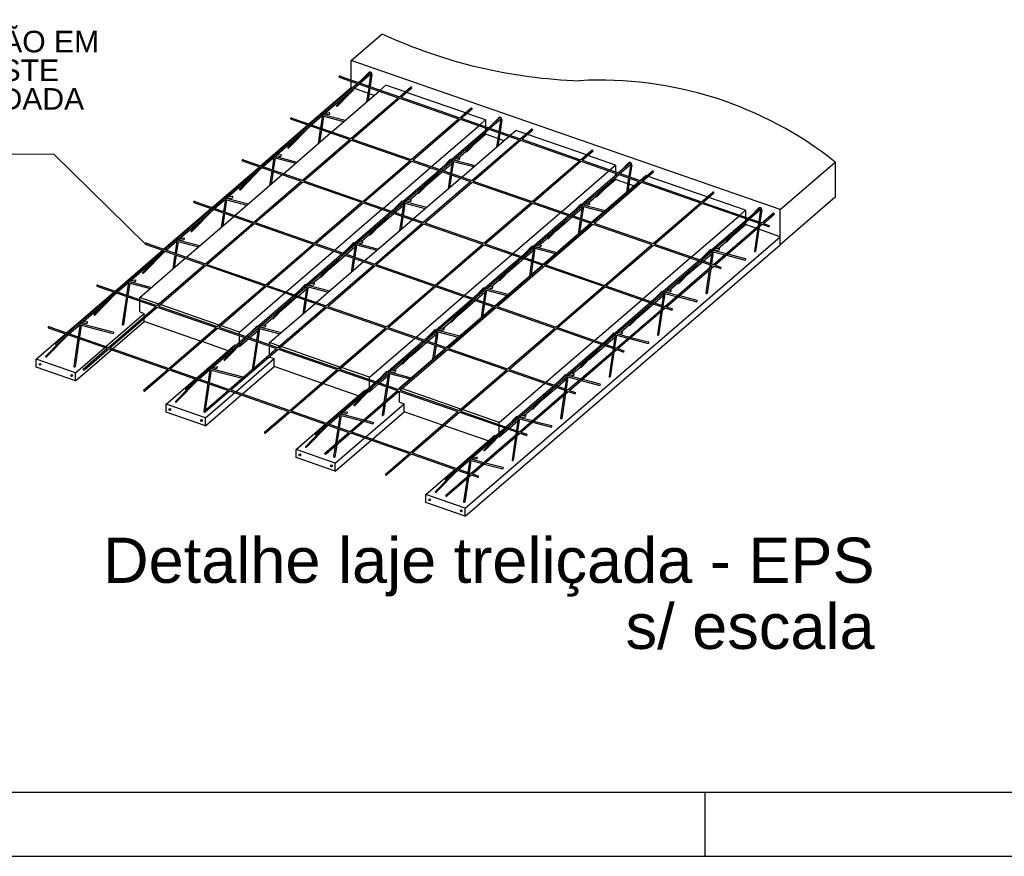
# Model space of a CAD drawing. Header units: millimetres. Extents: x 0 to 84.1, y 0 to 59.4.
# Tile 2 of 8: x 10.4 to 25.8, y 0 to 13.1. Entities that reach past the tile are written whole.
import ezdxf

# ---------------------------------------------------------------- set-up
doc = ezdxf.new("R2010")
doc.units = ezdxf.units.MM
doc.header["$MEASUREMENT"] = 0
doc.linetypes.add('NULL', pattern=[0])
doc.layers.add('CONTRAVENTAMENTOS', color=4, linetype='Continuous', lineweight=9)
doc.layers.add('DT-Título', color=3, linetype='Continuous', lineweight=20)
for name, color, linetype in [('Malha POP', 251, 'Continuous'), ('SEDUC_MARF', 1, 'Continuous'), ('SEDUC_MARGG', 7, 'Continuous'), ('Treliça', 251, 'Continuous'), ('Vinco sapata', 253, 'Continuous')]:
    doc.layers.add(name, color=color, linetype=linetype)
doc.layers.add('Vinco ConcUsi', color=7, linetype='Continuous', true_color=0x8c8c8c)
doc.styles.add('Arial', font='txt')

msp = doc.modelspace()

# ---------------------------------------------------------------- linework, layer by layer
at = {"layer": 'CONTRAVENTAMENTOS'}
for p, q in [((10.924, 10.974), (5.14, 10.974)), ((12.349, 9.571), (10.924, 10.974))]:
    msp.add_line(p, q, dxfattribs=at)
at = {"layer": 'Malha POP'}
for p, q in [((15.381, 12.176), (16.305, 11.855)), ((15.399, 12.191), (16.323, 11.87)), ((16.025, 11.974), (16.114, 12.05)), ((16.412, 11.947), (16.114, 12.05)), ((16.323, 11.87), (16.495, 12.018)), ((16.346, 11.862), (16.518, 12.01)), ((15.267, 11.321), (16.007, 11.958)), ((15.565, 11.217), (16.305, 11.855)), ((16.346, 11.862), (17.268, 11.542)), ((17.357, 11.618), (16.435, 11.939)), ((15.588, 11.209), (16.328, 11.847)), ((16.328, 11.847), (17.25, 11.526)), ((17.268, 11.542), (17.439, 11.69)), ((17.291, 11.534), (17.462, 11.682)), ((17.672, 11.509), (17.38, 11.61)), ((14.624, 11.523), (15.547, 11.202)), ((14.641, 11.538), (15.565, 11.217)), ((16.51, 10.889), (17.25, 11.526)), ((16.533, 10.881), (17.273, 11.518)), ((16.826, 10.779), (17.565, 11.417)), ((17.273, 11.518), (18.195, 11.198)), ((17.291, 11.534), (18.212, 11.213)), ((17.583, 11.432), (17.672, 11.509)), ((17.672, 11.509), (17.672, 11.401)), ((14.51, 10.668), (15.249, 11.306)), ((17.298, 10.615), (18.038, 11.253)), ((17.499, 11.135), (17.672, 11.284)), ((17.672, 11.38), (17.672, 11.351)), ((17.672, 11.311), (17.672, 11.284)), ((18.055, 11.268), (18.144, 11.345)), ((18.301, 11.29), (18.144, 11.345)), ((18.212, 11.213), (18.384, 11.361)), ((18.235, 11.205), (18.407, 11.353)), ((19.246, 10.962), (18.324, 11.282)), ((14.807, 10.565), (15.547, 11.202)), ((14.83, 10.557), (15.571, 11.194)), ((15.571, 11.194), (16.492, 10.874)), ((15.588, 11.209), (16.51, 10.889)), ((17.454, 10.561), (18.195, 11.198)), ((17.477, 10.553), (18.218, 11.19)), ((18.218, 11.19), (19.139, 10.87)), ((18.235, 11.205), (19.157, 10.885)), ((17.242, 10.913), (17.368, 11.022)), ((19.157, 10.885), (19.329, 11.033)), ((19.18, 10.877), (19.352, 11.025)), ((19.703, 10.803), (19.269, 10.954)), ((13.866, 10.87), (14.79, 10.549)), ((13.884, 10.886), (14.807, 10.565)), ((15.752, 10.236), (16.492, 10.874)), ((15.775, 10.228), (16.515, 10.866)), ((16.515, 10.866), (17.437, 10.545)), ((16.533, 10.881), (17.454, 10.561)), ((17.012, 10.714), (17.144, 10.828)), ((17.167, 10.848), (17.179, 10.858)), ((17.201, 10.877), (17.207, 10.882)), ((18.399, 10.232), (19.139, 10.87)), ((18.422, 10.224), (19.162, 10.862)), ((19.162, 10.862), (20.084, 10.541)), ((19.18, 10.877), (20.101, 10.557)), ((19.614, 10.726), (19.703, 10.803)), ((19.703, 10.803), (19.703, 10.695)), ((13.752, 10.015), (14.492, 10.653)), ((16.068, 10.126), (16.808, 10.764)), ((16.742, 10.482), (16.994, 10.699)), ((18.856, 10.073), (19.596, 10.711)), ((19.703, 10.674), (19.703, 10.645)), ((20.086, 10.562), (20.175, 10.639)), ((20.101, 10.557), (20.273, 10.705)), ((20.124, 10.549), (20.296, 10.697)), ((20.19, 10.633), (20.175, 10.639)), ((21.135, 10.305), (20.213, 10.625)), ((14.049, 9.912), (14.79, 10.549)), ((14.072, 9.904), (14.813, 10.541)), ((14.813, 10.541), (15.734, 10.221)), ((14.83, 10.557), (15.752, 10.236)), ((16.54, 9.962), (17.28, 10.6)), ((16.696, 9.908), (17.437, 10.545)), ((16.719, 9.9), (17.46, 10.537)), ((17.46, 10.537), (18.381, 10.217)), ((17.477, 10.553), (18.399, 10.232)), ((19.329, 9.909), (20.068, 10.547)), ((19.343, 9.904), (20.084, 10.541)), ((19.366, 9.896), (20.107, 10.533)), ((19.53, 10.429), (19.703, 10.578)), ((19.703, 10.605), (19.703, 10.578)), ((20.107, 10.533), (21.028, 10.213)), ((20.124, 10.549), (21.046, 10.228)), ((16.485, 10.26), (16.611, 10.369)), ((19.273, 10.207), (19.399, 10.316)), ((21.046, 10.228), (21.218, 10.376)), ((21.069, 10.22), (21.241, 10.368)), ((13.109, 10.217), (14.032, 9.897)), ((13.126, 10.233), (14.049, 9.912)), ((14.994, 9.584), (15.734, 10.221)), ((15.017, 9.576), (15.757, 10.213)), ((15.757, 10.213), (16.679, 9.893)), ((15.775, 10.228), (16.696, 9.908)), ((16.254, 10.062), (16.386, 10.175)), ((16.409, 10.195), (16.421, 10.205)), ((16.443, 10.225), (16.449, 10.23)), ((17.641, 9.58), (18.381, 10.217)), ((17.664, 9.572), (18.404, 10.209)), ((18.404, 10.209), (19.326, 9.889)), ((18.422, 10.224), (19.343, 9.904)), ((19.232, 10.172), (19.237, 10.177)), ((20.288, 9.576), (21.028, 10.213)), ((20.311, 9.568), (21.051, 10.205)), ((21.051, 10.205), (21.973, 9.885)), ((21.069, 10.22), (21.99, 9.9)), ((21.734, 10.097), (21.158, 10.297)), ((15.311, 9.473), (16.05, 10.111)), ((15.984, 9.829), (16.236, 10.046)), ((18.099, 9.42), (18.839, 10.058)), ((19.042, 10.009), (19.175, 10.122)), ((19.197, 10.142), (19.209, 10.152)), ((20.887, 9.367), (21.627, 10.005)), ((21.645, 10.02), (21.734, 10.097)), ((21.734, 10.097), (21.734, 9.989)), ((21.99, 9.9), (22.162, 10.048)), ((22.014, 9.892), (22.185, 10.04)), ((12.995, 9.362), (13.734, 10)), ((13.291, 9.259), (14.032, 9.897)), ((13.314, 9.251), (14.055, 9.889)), ((14.055, 9.889), (14.976, 9.568)), ((14.072, 9.904), (14.994, 9.584)), ((15.783, 9.309), (16.523, 9.947)), ((15.938, 9.255), (16.679, 9.893)), ((15.962, 9.247), (16.702, 9.885)), ((16.702, 9.885), (17.623, 9.564)), ((16.719, 9.9), (17.641, 9.58)), ((18.571, 9.256), (19.311, 9.894)), ((18.586, 9.251), (19.326, 9.889)), ((18.609, 9.243), (19.349, 9.881)), ((18.773, 9.776), (19.025, 9.993)), ((19.349, 9.881), (20.27, 9.56)), ((19.366, 9.896), (20.288, 9.576)), ((21.233, 9.247), (21.973, 9.885)), ((21.256, 9.239), (21.996, 9.877)), ((21.561, 9.723), (21.734, 9.872)), ((21.734, 9.968), (21.734, 9.939)), ((21.734, 9.9), (21.734, 9.872)), ((21.996, 9.877), (22.087, 9.845)), ((22.014, 9.892), (22.105, 9.86)), ((15.727, 9.608), (15.853, 9.716)), ((12.351, 9.565), (12.635, 9.466)), ((12.369, 9.58), (13.291, 9.259)), ((14.236, 8.931), (14.976, 9.568)), ((14.259, 8.923), (14.999, 9.56)), ((14.999, 9.56), (15.921, 9.24)), ((15.017, 9.576), (15.938, 9.255)), ((15.652, 9.542), (15.664, 9.553)), ((15.686, 9.572), (15.692, 9.577)), ((16.883, 8.927), (17.623, 9.564)), ((16.906, 8.919), (17.646, 9.556)), ((17.646, 9.556), (18.568, 9.236)), ((17.664, 9.572), (18.586, 9.251)), ((18.516, 9.555), (18.642, 9.663)), ((19.53, 8.923), (20.27, 9.56)), ((19.553, 8.915), (20.293, 9.552)), ((20.293, 9.552), (21.215, 9.232)), ((20.311, 9.568), (21.233, 9.247)), ((21.304, 9.501), (21.43, 9.61)), ((12.66, 9.457), (13.274, 9.244)), ((14.553, 8.821), (15.293, 9.458)), ((15.227, 9.176), (15.479, 9.394)), ((15.497, 9.409), (15.629, 9.523)), ((17.341, 8.768), (18.081, 9.405)), ((18.285, 9.356), (18.417, 9.47)), ((18.44, 9.489), (18.452, 9.5)), ((18.474, 9.519), (18.48, 9.524)), ((21.073, 9.303), (21.205, 9.416)), ((21.228, 9.436), (21.24, 9.446)), ((21.262, 9.466), (21.268, 9.471)), ((12.265, 8.734), (12.977, 9.347)), ((12.534, 8.606), (13.274, 9.244)), ((12.557, 8.598), (13.297, 9.236)), ((13.297, 9.236), (14.218, 8.916)), ((13.314, 9.251), (14.236, 8.931)), ((15.025, 8.656), (15.765, 9.294)), ((15.181, 8.603), (15.921, 9.24)), ((15.962, 9.247), (16.883, 8.927)), ((17.814, 8.603), (18.554, 9.241)), ((17.828, 8.599), (18.568, 9.236)), ((18.015, 9.123), (18.267, 9.34)), ((18.609, 9.243), (19.53, 8.923)), ((20.13, 8.714), (20.87, 9.352)), ((20.803, 9.07), (21.056, 9.287)), ((21.256, 9.239), (21.348, 9.207)), ((15.204, 8.595), (15.944, 9.232)), ((15.944, 9.232), (16.865, 8.912)), ((17.851, 8.591), (18.591, 9.228)), ((18.591, 9.228), (19.512, 8.908)), ((20.475, 8.595), (21.215, 9.232)), ((20.498, 8.587), (21.238, 9.224)), ((21.238, 9.224), (21.33, 9.192)), ((11.611, 8.927), (12.534, 8.606)), ((14.97, 8.955), (15.096, 9.063)), ((17.758, 8.902), (17.884, 9.01)), ((20.546, 8.849), (20.673, 8.957)), ((11.594, 8.912), (12.516, 8.591)), ((13.478, 8.278), (14.218, 8.916)), ((13.501, 8.27), (14.241, 8.908)), ((13.824, 8.192), (14.535, 8.805)), ((14.241, 8.908), (15.163, 8.587)), ((14.259, 8.923), (15.181, 8.603)), ((14.739, 8.756), (14.871, 8.87)), ((14.894, 8.89), (14.906, 8.9)), ((14.928, 8.919), (14.934, 8.924)), ((16.125, 8.274), (16.865, 8.912)), ((16.148, 8.266), (16.888, 8.904)), ((16.888, 8.904), (17.81, 8.583)), ((16.906, 8.919), (17.828, 8.599)), ((17.527, 8.703), (17.66, 8.817)), ((17.683, 8.836), (17.694, 8.847)), ((17.717, 8.866), (17.722, 8.871)), ((18.772, 8.27), (19.512, 8.908)), ((18.795, 8.262), (19.535, 8.9)), ((19.535, 8.9), (20.457, 8.579)), ((19.553, 8.915), (20.475, 8.595)), ((20.471, 8.783), (20.483, 8.794)), ((20.505, 8.813), (20.511, 8.818)), ((12.265, 8.7), (12.265, 8.734)), ((12.562, 8.631), (12.265, 8.734)), ((12.265, 8.509), (12.265, 8.678)), ((13.506, 8.302), (12.585, 8.623)), ((14.296, 8.028), (15.008, 8.641)), ((14.469, 8.523), (14.721, 8.741)), ((16.584, 8.115), (17.324, 8.752)), ((17.258, 8.47), (17.51, 8.688)), ((19.372, 8.062), (20.112, 8.699)), ((20.046, 8.417), (20.298, 8.635)), ((20.316, 8.65), (20.448, 8.764)), ((11.776, 7.954), (12.516, 8.591)), ((11.799, 7.946), (12.539, 8.583)), ((12.265, 8.509), (12.336, 8.484)), ((12.336, 8.436), (12.336, 8.484)), ((12.539, 8.583), (13.46, 8.263)), ((12.557, 8.598), (13.478, 8.278)), ((14.423, 7.95), (15.163, 8.587)), ((14.446, 7.942), (15.186, 8.579)), ((15.186, 8.579), (16.107, 8.259)), ((15.204, 8.595), (16.125, 8.274)), ((17.056, 7.951), (17.796, 8.588)), ((17.07, 7.946), (17.81, 8.583)), ((17.093, 7.938), (17.833, 8.575)), ((17.833, 8.575), (18.754, 8.255)), ((17.851, 8.591), (18.772, 8.27)), ((19.717, 7.942), (20.457, 8.579)), ((19.74, 7.934), (20.48, 8.571)), ((20.48, 8.571), (20.572, 8.539)), ((20.498, 8.587), (20.59, 8.554)), ((12.336, 8.359), (12.336, 8.409)), ((13.217, 8.053), (12.336, 8.359)), ((14.212, 8.302), (14.338, 8.411)), ((17.001, 8.249), (17.127, 8.357)), ((10.836, 8.259), (11.758, 7.939)), ((10.854, 8.274), (11.776, 7.954)), ((12.72, 7.625), (13.46, 8.263)), ((12.743, 7.617), (13.483, 8.255)), ((13.483, 8.255), (14.405, 7.935)), ((13.501, 8.27), (14.423, 7.95)), ((13.824, 8.192), (13.529, 8.294)), ((13.824, 8.158), (13.824, 8.192)), ((13.982, 8.103), (14.114, 8.217)), ((14.137, 8.237), (14.149, 8.247)), ((14.171, 8.266), (14.177, 8.271)), ((15.367, 7.621), (16.107, 8.259)), ((15.39, 7.613), (16.13, 8.251)), ((16.13, 8.251), (17.052, 7.931)), ((16.148, 8.266), (17.07, 7.946)), ((16.77, 8.05), (16.902, 8.164)), ((16.925, 8.184), (16.937, 8.194)), ((16.959, 8.213), (16.965, 8.218)), ((18.014, 7.618), (18.754, 8.255)), ((18.037, 7.61), (18.777, 8.247)), ((18.777, 8.247), (19.699, 7.927)), ((18.795, 8.262), (19.717, 7.942)), ((19.747, 8.16), (19.753, 8.165)), ((19.789, 8.196), (19.915, 8.304)), ((13.65, 7.902), (13.24, 8.045)), ((13.824, 8.034), (13.824, 8.137)), ((13.824, 7.967), (13.964, 8.088)), ((14.296, 7.994), (14.296, 8.028)), ((14.451, 7.974), (14.296, 8.028)), ((15.855, 7.486), (16.566, 8.099)), ((16.5, 7.817), (16.752, 8.035)), ((18.615, 7.409), (19.355, 8.046)), ((19.558, 7.997), (19.69, 8.111)), ((19.713, 8.131), (19.725, 8.141)), ((11.382, 7.615), (11.758, 7.939)), ((11.405, 7.607), (11.781, 7.931)), ((11.781, 7.931), (12.702, 7.61)), ((11.799, 7.946), (12.72, 7.625)), ((13.665, 7.297), (14.405, 7.935)), ((13.688, 7.289), (14.428, 7.927)), ((13.753, 7.992), (13.768, 7.986)), ((13.793, 7.978), (13.794, 7.977)), ((13.811, 7.971), (13.824, 7.967)), ((13.824, 7.967), (13.824, 7.985)), ((14.296, 7.841), (14.296, 7.972)), ((14.428, 7.927), (15.349, 7.606)), ((14.446, 7.942), (15.367, 7.621)), ((15.395, 7.646), (14.474, 7.966)), ((16.312, 7.293), (17.052, 7.931)), ((16.327, 7.322), (17.039, 7.935)), ((16.335, 7.285), (17.075, 7.923)), ((17.075, 7.923), (17.997, 7.602)), ((17.093, 7.938), (18.014, 7.618)), ((18.959, 7.289), (19.699, 7.927)), ((18.982, 7.281), (19.722, 7.919)), ((19.288, 7.764), (19.541, 7.982)), ((19.722, 7.919), (19.815, 7.886)), ((19.74, 7.934), (19.833, 7.902)), ((14.296, 7.803), (14.296, 7.813)), ((14.296, 7.803), (14.367, 7.778)), ((14.367, 7.653), (14.367, 7.778)), ((16.243, 7.596), (16.369, 7.705)), ((12.326, 7.286), (12.702, 7.61)), ((12.349, 7.278), (12.725, 7.602)), ((12.725, 7.602), (13.647, 7.282)), ((12.743, 7.617), (13.665, 7.297)), ((15.106, 7.396), (14.367, 7.653)), ((14.609, 6.969), (15.349, 7.606)), ((14.632, 6.961), (15.373, 7.598)), ((15.373, 7.598), (16.294, 7.278)), ((15.39, 7.613), (16.312, 7.293)), ((15.855, 7.486), (15.418, 7.638)), ((16.168, 7.531), (16.179, 7.541)), ((16.202, 7.56), (16.207, 7.565)), ((17.256, 6.965), (17.997, 7.602)), ((17.279, 6.957), (18.02, 7.594)), ((18.02, 7.594), (18.941, 7.274)), ((18.037, 7.61), (18.959, 7.289)), ((19.031, 7.543), (19.158, 7.652)), ((15.68, 7.197), (15.129, 7.388)), ((15.855, 7.452), (15.855, 7.486)), ((15.855, 7.328), (15.855, 7.431)), ((16.013, 7.397), (16.145, 7.511)), ((17.885, 6.78), (18.597, 7.394)), ((18.801, 7.344), (18.933, 7.458)), ((18.956, 7.478), (18.968, 7.488)), ((18.99, 7.507), (18.996, 7.512)), ((13.271, 6.958), (13.647, 7.282)), ((13.294, 6.95), (13.67, 7.274)), ((13.67, 7.274), (14.592, 6.954)), ((13.688, 7.289), (14.609, 6.969)), ((15.554, 6.64), (16.294, 7.278)), ((15.577, 6.632), (16.317, 7.27)), ((15.784, 7.286), (15.799, 7.28)), ((15.824, 7.272), (15.825, 7.271)), ((15.841, 7.266), (15.855, 7.261)), ((15.855, 7.261), (15.995, 7.382)), ((15.855, 7.261), (15.855, 7.279)), ((16.317, 7.27), (17.239, 6.95)), ((16.327, 7.306), (16.327, 7.322)), ((16.34, 7.317), (16.327, 7.322)), ((16.327, 7.097), (16.327, 7.267)), ((16.335, 7.285), (17.256, 6.965)), ((17.284, 6.989), (16.363, 7.309)), ((18.201, 6.636), (18.941, 7.274)), ((18.224, 6.628), (18.964, 7.266)), ((18.531, 7.112), (18.783, 7.329)), ((18.964, 7.266), (19.058, 7.233)), ((18.982, 7.281), (19.075, 7.249)), ((16.327, 7.097), (16.398, 7.072)), ((14.215, 6.63), (14.592, 6.954)), ((14.238, 6.622), (14.615, 6.946)), ((14.615, 6.946), (15.536, 6.625)), ((14.632, 6.961), (15.554, 6.64)), ((16.398, 6.947), (16.398, 7.072)), ((16.995, 6.74), (16.398, 6.947)), ((16.498, 6.312), (17.239, 6.95)), ((16.521, 6.304), (17.262, 6.942)), ((17.262, 6.942), (18.183, 6.621)), ((17.279, 6.957), (18.201, 6.636)), ((17.885, 6.78), (17.307, 6.981)), ((18.274, 6.89), (18.4, 6.999)), ((17.885, 6.746), (17.885, 6.78)), ((18.043, 6.691), (18.175, 6.805)), ((18.198, 6.825), (18.21, 6.835)), ((18.232, 6.854), (18.238, 6.859)), ((15.16, 6.301), (15.536, 6.625)), ((15.577, 6.632), (16.498, 6.312)), ((17.711, 6.491), (17.018, 6.732)), ((17.443, 5.984), (18.183, 6.621)), ((17.885, 6.622), (17.885, 6.725)), ((17.885, 6.555), (18.026, 6.676)), ((18.224, 6.628), (18.318, 6.596)), ((15.183, 6.293), (15.559, 6.617)), ((15.559, 6.617), (16.481, 6.297)), ((17.466, 5.976), (18.206, 6.613)), ((17.814, 6.58), (17.83, 6.574)), ((17.855, 6.566), (17.856, 6.565)), ((17.872, 6.56), (17.885, 6.555)), ((17.885, 6.555), (17.885, 6.573)), ((18.206, 6.613), (18.3, 6.581)), ((16.105, 5.973), (16.481, 6.297)), ((16.128, 5.965), (16.504, 6.289)), ((16.504, 6.289), (17.425, 5.969)), ((16.521, 6.304), (17.443, 5.984)), ((17.049, 5.645), (17.425, 5.969)), ((17.072, 5.637), (17.448, 5.961)), ((17.448, 5.961), (17.543, 5.928)), ((17.466, 5.976), (17.56, 5.943))]:
    msp.add_line(p, q, dxfattribs=at)
for centre, radius, start, end in [((15.391, 12.182), 0.0119, 50.7567, 210.7567), ((16.505, 12.01), 0.013, 0.8323, 140.8323), ((17.449, 11.681), 0.013, 0.8323, 140.8323), ((14.634, 11.529), 0.0119, 50.7567, 210.7567), ((18.394, 11.353), 0.013, 0.8323, 140.8323), ((19.339, 11.025), 0.013, 0.8323, 140.8323), ((13.876, 10.876), 0.0119, 50.7567, 210.7567), ((20.283, 10.696), 0.013, 0.8323, 140.8323), ((21.228, 10.368), 0.013, 0.8323, 140.8323), ((13.119, 10.224), 0.0119, 50.7567, 210.7567), ((22.172, 10.04), 0.013, 0.8323, 140.8323), ((22.096, 9.852), 0.0117, 220.7567, 40.7567), ((12.361, 9.571), 0.0119, 50.7567, 210.7567), ((21.339, 9.2), 0.0117, 220.7567, 40.7567), ((11.604, 8.918), 0.0119, 50.7567, 210.7567), ((20.581, 8.547), 0.0117, 220.7567, 40.7567), ((10.846, 8.265), 0.0119, 50.7567, 210.7567), ((19.824, 7.894), 0.0117, 220.7567, 40.7567), ((11.393, 7.611), 0.0122, 160.8323, 340.8323), ((12.338, 7.282), 0.0122, 160.8323, 340.8323), ((19.066, 7.241), 0.0117, 220.7567, 40.7567), ((13.282, 6.954), 0.0122, 160.8323, 340.8323), ((14.227, 6.626), 0.0122, 160.8323, 340.8323), ((18.309, 6.588), 0.0117, 220.7567, 40.7567), ((15.171, 6.297), 0.0122, 160.8323, 340.8323), ((16.116, 5.969), 0.0122, 160.8323, 340.8323), ((17.551, 5.935), 0.0117, 220.7567, 40.7567), ((17.061, 5.641), 0.0122, 160.8323, 340.8323)]:
    msp.add_arc(centre, radius, start, end, dxfattribs=at)
at = {"layer": 'SEDUC_MARF'}
msp.add_line((21.1, 1), (21.1, 0), dxfattribs=at)
msp.add_lwpolyline([(84.1, 59.4), (0, 59.4), (0, 0), (84.1, 0)], close=True, dxfattribs=at)
at = {"layer": 'SEDUC_MARGG'}
msp.add_lwpolyline([(2.5, 1), (83.1, 1), (83.1, 58.4), (2.5, 58.4)], close=True, dxfattribs=at)
at = {"layer": 'Treliça'}
for p, q in [((15.683, 12.092), (15.871, 12.255)), ((15.708, 12.084), (15.877, 12.23)), ((15.744, 12.145), (15.84, 12.243)), ((15.877, 12.234), (15.848, 12.035)), ((15.895, 12.22), (15.867, 12.029)), ((14.926, 11.44), (15.665, 12.077)), ((15.137, 11.592), (15.69, 12.069)), ((15.354, 11.723), (15.691, 12.068)), ((15.845, 12.015), (15.811, 11.79)), ((15.864, 12.008), (15.834, 11.81)), ((15.337, 11.729), (15.557, 11.954)), ((14.95, 11.431), (15.119, 11.577)), ((14.987, 11.492), (15.082, 11.59)), ((15.12, 11.581), (15.09, 11.382)), ((15.092, 11.6), (15.116, 11.604)), ((15.138, 11.567), (15.109, 11.376)), ((15.134, 11.593), (15.478, 11.503)), ((15.138, 11.567), (15.456, 11.484)), ((15.159, 11.611), (15.227, 11.622)), ((15.16, 11.586), (15.229, 11.597)), ((17.714, 11.387), (17.902, 11.549)), ((14.168, 10.787), (14.908, 11.424)), ((14.193, 10.778), (14.933, 11.416)), ((14.596, 11.071), (14.934, 11.415)), ((17.739, 11.378), (17.908, 11.524)), ((17.775, 11.439), (17.871, 11.537)), ((17.908, 11.528), (17.879, 11.329)), ((17.926, 11.514), (17.898, 11.323)), ((14.58, 11.076), (14.799, 11.301)), ((15.087, 11.362), (15.054, 11.137)), ((15.106, 11.355), (15.077, 11.157)), ((16.956, 10.734), (17.696, 11.371)), ((17.168, 10.886), (17.721, 11.363)), ((17.368, 11.023), (17.588, 11.248)), ((17.385, 11.017), (17.722, 11.362)), ((17.876, 11.309), (17.842, 11.084)), ((17.895, 11.302), (17.865, 11.104)), ((14.229, 10.839), (14.325, 10.937)), ((14.362, 10.929), (14.333, 10.729)), ((14.334, 10.947), (14.359, 10.951)), ((14.376, 10.94), (14.721, 10.85)), ((14.401, 10.958), (14.469, 10.969)), ((14.403, 10.933), (14.472, 10.944)), ((14.38, 10.914), (14.352, 10.723)), ((14.38, 10.914), (14.698, 10.831)), ((16.981, 10.725), (17.15, 10.871)), ((17.018, 10.786), (17.113, 10.884)), ((17.151, 10.875), (17.121, 10.676)), ((17.122, 10.894), (17.147, 10.898)), ((17.169, 10.861), (17.14, 10.67)), ((17.165, 10.887), (17.509, 10.797)), ((17.169, 10.861), (17.487, 10.778)), ((17.19, 10.905), (17.257, 10.916)), ((17.191, 10.88), (17.26, 10.891)), ((19.745, 10.681), (19.933, 10.843)), ((19.769, 10.672), (19.939, 10.818)), ((19.806, 10.733), (19.901, 10.831)), ((19.939, 10.822), (19.909, 10.623)), ((19.957, 10.808), (19.928, 10.617)), ((13.411, 10.134), (14.15, 10.772)), ((13.622, 10.286), (14.175, 10.763)), ((13.822, 10.423), (14.042, 10.648)), ((13.839, 10.418), (14.176, 10.763)), ((14.33, 10.709), (14.296, 10.484)), ((14.349, 10.703), (14.319, 10.504)), ((16.199, 10.081), (16.939, 10.718)), ((16.224, 10.072), (16.963, 10.71)), ((16.627, 10.365), (16.964, 10.709)), ((17.118, 10.656), (17.085, 10.431)), ((17.137, 10.649), (17.108, 10.451)), ((18.987, 10.028), (19.727, 10.665)), ((19.199, 10.18), (19.752, 10.657)), ((19.415, 10.312), (19.753, 10.656)), ((16.61, 10.37), (16.83, 10.595)), ((19.399, 10.317), (19.619, 10.542)), ((19.906, 10.603), (19.873, 10.378)), ((19.925, 10.596), (19.896, 10.398)), ((13.644, 10.305), (13.712, 10.316)), ((13.435, 10.125), (13.604, 10.271)), ((13.472, 10.187), (13.567, 10.284)), ((13.605, 10.276), (13.575, 10.077)), ((13.577, 10.294), (13.601, 10.298)), ((13.623, 10.261), (13.594, 10.07)), ((13.619, 10.287), (13.963, 10.197)), ((13.623, 10.261), (13.941, 10.178)), ((13.645, 10.28), (13.714, 10.291)), ((16.26, 10.134), (16.356, 10.231)), ((16.393, 10.223), (16.364, 10.024)), ((16.365, 10.241), (16.39, 10.245)), ((16.411, 10.208), (16.383, 10.017)), ((16.407, 10.234), (16.752, 10.144)), ((16.411, 10.208), (16.729, 10.125)), ((16.432, 10.252), (16.5, 10.263)), ((16.434, 10.227), (16.503, 10.238)), ((19.012, 10.019), (19.181, 10.165)), ((19.048, 10.081), (19.144, 10.178)), ((19.182, 10.17), (19.152, 9.97)), ((19.153, 10.188), (19.178, 10.192)), ((19.196, 10.181), (19.54, 10.091)), ((19.221, 10.199), (19.288, 10.21)), ((19.222, 10.174), (19.291, 10.185)), ((12.653, 9.481), (13.393, 10.119)), ((12.865, 9.633), (13.418, 10.11)), ((13.081, 9.765), (13.419, 10.11)), ((13.572, 10.056), (13.539, 9.831)), ((13.591, 10.05), (13.562, 9.851)), ((15.441, 9.428), (16.181, 10.066)), ((15.653, 9.58), (16.206, 10.057)), ((15.87, 9.712), (16.207, 10.057)), ((18.23, 9.375), (18.969, 10.013)), ((18.254, 9.366), (18.994, 10.004)), ((18.658, 9.659), (18.995, 10.004)), ((19.199, 10.155), (19.171, 9.964)), ((19.199, 10.155), (19.518, 10.072)), ((21.775, 9.975), (21.964, 10.137)), ((21.8, 9.966), (21.97, 10.112)), ((21.837, 10.027), (21.932, 10.125)), ((21.97, 10.116), (21.94, 9.917)), ((21.988, 10.102), (21.959, 9.911)), ((13.065, 9.771), (13.285, 9.995)), ((15.853, 9.718), (16.073, 9.942)), ((16.361, 10.003), (16.327, 9.778)), ((16.38, 9.997), (16.35, 9.798)), ((18.641, 9.664), (18.861, 9.889)), ((19.149, 9.95), (19.116, 9.725)), ((19.168, 9.944), (19.138, 9.745)), ((21.018, 9.322), (21.758, 9.959)), ((21.23, 9.474), (21.783, 9.951)), ((21.446, 9.606), (21.784, 9.95)), ((21.937, 9.897), (21.93, 9.848)), ((21.956, 9.89), (21.953, 9.868)), ((21.43, 9.611), (21.649, 9.836)), ((21.925, 9.816), (21.872, 9.458)), ((21.948, 9.836), (21.891, 9.451)), ((12.678, 9.472), (12.847, 9.618)), ((12.714, 9.534), (12.81, 9.632)), ((12.847, 9.623), (12.818, 9.424)), ((12.819, 9.642), (12.844, 9.645)), ((12.865, 9.608), (12.837, 9.417)), ((12.861, 9.634), (13.206, 9.544)), ((12.865, 9.608), (13.183, 9.525)), ((12.887, 9.652), (12.954, 9.663)), ((12.888, 9.627), (12.957, 9.638)), ((15.466, 9.419), (15.635, 9.565)), ((15.503, 9.481), (15.598, 9.578)), ((15.636, 9.57), (15.606, 9.371)), ((15.607, 9.588), (15.632, 9.592)), ((15.654, 9.555), (15.625, 9.364)), ((15.65, 9.581), (15.994, 9.491)), ((15.654, 9.555), (15.972, 9.472)), ((15.675, 9.599), (15.742, 9.61)), ((15.676, 9.574), (15.745, 9.585)), ((18.463, 9.546), (18.531, 9.557)), ((11.896, 8.828), (12.635, 9.466)), ((12.107, 8.981), (12.66, 9.457)), ((12.324, 9.112), (12.661, 9.457)), ((12.815, 9.403), (12.781, 9.179)), ((12.834, 9.397), (12.804, 9.198)), ((14.684, 8.775), (15.424, 9.413)), ((14.895, 8.928), (15.448, 9.404)), ((15.112, 9.059), (15.449, 9.404)), ((18.291, 9.428), (18.386, 9.525)), ((18.424, 9.517), (18.394, 9.318)), ((18.396, 9.535), (18.42, 9.539)), ((18.442, 9.502), (18.414, 9.311)), ((18.438, 9.528), (18.782, 9.438)), ((18.442, 9.502), (18.76, 9.419)), ((18.465, 9.521), (18.533, 9.532)), ((21.043, 9.313), (21.212, 9.459)), ((21.079, 9.375), (21.175, 9.472)), ((21.212, 9.464), (21.183, 9.265)), ((21.184, 9.482), (21.209, 9.486)), ((21.23, 9.449), (21.202, 9.258)), ((21.226, 9.475), (21.434, 9.421)), ((21.23, 9.449), (21.412, 9.402)), ((21.251, 9.493), (21.319, 9.504)), ((21.253, 9.468), (21.322, 9.479)), ((21.437, 9.395), (21.729, 9.319)), ((21.459, 9.414), (21.728, 9.344)), ((12.307, 9.118), (12.527, 9.342)), ((15.095, 9.065), (15.315, 9.289)), ((15.603, 9.35), (15.57, 9.126)), ((15.622, 9.344), (15.593, 9.145)), ((17.472, 8.722), (18.212, 9.36)), ((17.684, 8.874), (18.237, 9.351)), ((17.884, 9.012), (18.104, 9.236)), ((17.9, 9.006), (18.238, 9.351)), ((18.391, 9.297), (18.358, 9.073)), ((18.41, 9.291), (18.381, 9.092)), ((20.26, 8.669), (21, 9.307)), ((20.285, 8.66), (21.025, 9.298)), ((20.689, 8.953), (21.026, 9.298)), ((21.18, 9.244), (21.173, 9.196)), ((21.199, 9.238), (21.195, 9.215)), ((20.672, 8.959), (20.892, 9.183)), ((21.168, 9.164), (21.114, 8.805)), ((21.191, 9.183), (21.133, 8.798)), ((11.92, 8.82), (12.089, 8.965)), ((11.92, 8.82), (12.089, 8.965)), ((11.957, 8.881), (12.052, 8.979)), ((12.09, 8.97), (12.06, 8.771)), ((12.062, 8.989), (12.086, 8.993)), ((12.108, 8.955), (12.079, 8.764)), ((12.104, 8.981), (12.448, 8.891)), ((12.108, 8.955), (12.426, 8.872)), ((12.129, 8.999), (12.197, 9.01)), ((12.13, 8.975), (12.199, 8.985)), ((14.85, 8.936), (14.875, 8.94)), ((14.892, 8.928), (15.237, 8.838)), ((14.917, 8.946), (14.985, 8.957)), ((14.919, 8.921), (14.988, 8.932)), ((11.138, 8.175), (11.878, 8.813)), ((11.35, 8.328), (11.903, 8.804)), ((11.566, 8.459), (11.904, 8.804)), ((11.727, 8.653), (11.903, 8.804)), ((14.709, 8.767), (14.878, 8.912)), ((14.745, 8.828), (14.841, 8.926)), ((14.878, 8.917), (14.849, 8.718)), ((14.896, 8.902), (14.868, 8.711)), ((14.896, 8.902), (15.214, 8.819)), ((17.497, 8.713), (17.666, 8.859)), ((17.533, 8.775), (17.629, 8.873)), ((17.667, 8.864), (17.637, 8.665)), ((17.638, 8.883), (17.663, 8.886)), ((17.684, 8.849), (17.656, 8.658)), ((17.681, 8.875), (18.025, 8.785)), ((17.684, 8.849), (18.003, 8.766)), ((17.706, 8.893), (17.773, 8.904)), ((17.707, 8.868), (17.776, 8.879)), ((20.322, 8.722), (20.417, 8.819)), ((20.455, 8.811), (20.425, 8.612)), ((20.427, 8.829), (20.451, 8.833)), ((20.473, 8.796), (20.444, 8.605)), ((20.469, 8.822), (20.676, 8.768)), ((20.473, 8.796), (20.654, 8.749)), ((20.494, 8.84), (20.562, 8.851)), ((20.495, 8.815), (20.564, 8.826)), ((11.55, 8.465), (11.77, 8.69)), ((12.057, 8.751), (11.992, 8.311)), ((12.076, 8.744), (12.011, 8.305)), ((13.926, 8.122), (14.666, 8.76)), ((14.138, 8.275), (14.691, 8.751)), ((14.338, 8.412), (14.558, 8.637)), ((14.355, 8.406), (14.692, 8.751)), ((14.846, 8.698), (14.812, 8.473)), ((14.865, 8.691), (14.835, 8.493)), ((16.715, 8.069), (17.454, 8.707)), ((16.926, 8.222), (17.479, 8.698)), ((17.143, 8.353), (17.48, 8.698)), ((17.634, 8.644), (17.601, 8.42)), ((17.653, 8.638), (17.624, 8.439)), ((19.503, 8.016), (20.243, 8.654)), ((19.715, 8.169), (20.268, 8.645)), ((19.931, 8.3), (20.269, 8.645)), ((20.679, 8.742), (20.972, 8.666)), ((20.701, 8.762), (20.971, 8.691)), ((17.126, 8.359), (17.346, 8.583)), ((19.915, 8.306), (20.134, 8.53)), ((20.41, 8.511), (20.357, 8.152)), ((20.433, 8.531), (20.376, 8.145)), ((20.422, 8.591), (20.415, 8.543)), ((20.441, 8.585), (20.438, 8.563)), ((11.163, 8.167), (11.332, 8.312)), ((11.199, 8.228), (11.295, 8.326)), ((11.332, 8.317), (11.303, 8.118)), ((11.304, 8.336), (11.329, 8.34)), ((11.347, 8.329), (11.848, 8.197)), ((11.372, 8.347), (11.439, 8.357)), ((11.373, 8.322), (11.442, 8.333)), ((10.954, 8.017), (11.12, 8.16)), ((11.35, 8.303), (11.322, 8.111)), ((11.35, 8.303), (11.85, 8.172)), ((13.951, 8.114), (14.12, 8.259)), ((13.951, 8.114), (14.12, 8.259)), ((13.988, 8.175), (14.083, 8.273)), ((14.121, 8.264), (14.091, 8.065)), ((14.092, 8.283), (14.117, 8.287)), ((14.139, 8.25), (14.11, 8.058)), ((14.135, 8.276), (14.479, 8.186)), ((14.139, 8.25), (14.457, 8.166)), ((14.16, 8.294), (14.228, 8.304)), ((14.161, 8.269), (14.23, 8.28)), ((16.739, 8.061), (16.908, 8.206)), ((16.776, 8.122), (16.871, 8.22)), ((16.909, 8.211), (16.88, 8.012)), ((16.881, 8.23), (16.905, 8.234)), ((16.927, 8.196), (16.899, 8.005)), ((16.923, 8.222), (17.267, 8.132)), ((16.927, 8.196), (17.245, 8.113)), ((16.948, 8.24), (17.016, 8.251)), ((16.95, 8.216), (17.018, 8.226)), ((19.564, 8.069), (19.66, 8.167)), ((19.697, 8.158), (19.668, 7.959)), ((19.669, 8.177), (19.694, 8.181)), ((19.711, 8.169), (19.918, 8.115)), ((19.736, 8.187), (19.804, 8.198)), ((19.738, 8.162), (19.807, 8.173)), ((10.792, 7.812), (11.012, 8.037)), ((10.809, 7.806), (11.146, 8.151)), ((10.97, 8), (11.145, 8.152)), ((11.3, 8.098), (11.235, 7.658)), ((11.319, 8.091), (11.254, 7.652)), ((13.169, 7.469), (13.909, 8.107)), ((13.381, 7.622), (13.933, 8.098)), ((13.597, 7.753), (13.934, 8.098)), ((13.758, 7.947), (13.933, 8.098)), ((14.088, 8.045), (14.023, 7.605)), ((14.107, 8.038), (14.046, 7.625)), ((15.957, 7.416), (16.697, 8.054)), ((16.169, 7.569), (16.722, 8.045)), ((16.385, 7.7), (16.723, 8.045)), ((19.528, 8.008), (19.697, 8.153)), ((19.715, 8.143), (19.687, 7.952)), ((19.715, 8.143), (19.896, 8.096)), ((19.921, 8.09), (20.214, 8.013)), ((19.943, 8.109), (20.213, 8.038)), ((13.581, 7.759), (13.8, 7.984)), ((16.369, 7.706), (16.589, 7.931)), ((16.876, 7.992), (16.843, 7.767)), ((16.896, 7.985), (16.866, 7.787)), ((18.745, 7.363), (19.485, 8.001)), ((18.957, 7.516), (19.51, 7.992)), ((19.157, 7.653), (19.377, 7.878)), ((19.174, 7.647), (19.511, 7.992)), ((19.653, 7.859), (19.6, 7.499)), ((19.676, 7.879), (19.619, 7.492)), ((19.665, 7.939), (19.658, 7.891)), ((19.684, 7.932), (19.681, 7.911)), ((13.194, 7.461), (13.363, 7.606)), ((13.23, 7.522), (13.326, 7.62)), ((13.363, 7.611), (13.334, 7.412)), ((13.335, 7.63), (13.36, 7.634)), ((13.381, 7.597), (13.353, 7.406)), ((13.377, 7.623), (13.879, 7.491)), ((13.381, 7.597), (13.865, 7.47)), ((13.402, 7.641), (13.47, 7.651)), ((13.404, 7.616), (13.473, 7.627)), ((15.982, 7.408), (16.151, 7.553)), ((15.982, 7.408), (16.151, 7.553)), ((16.018, 7.469), (16.114, 7.567)), ((16.152, 7.558), (16.122, 7.359)), ((16.123, 7.577), (16.148, 7.581)), ((16.169, 7.544), (16.141, 7.352)), ((16.166, 7.57), (16.51, 7.48)), ((16.169, 7.544), (16.488, 7.46)), ((16.191, 7.588), (16.258, 7.598)), ((16.192, 7.563), (16.261, 7.574)), ((18.979, 7.535), (19.047, 7.545)), ((12.84, 7.1), (13.177, 7.445)), ((12.985, 7.311), (13.151, 7.454)), ((13.001, 7.294), (13.176, 7.446)), ((13.331, 7.392), (13.265, 6.952)), ((15.2, 6.764), (15.939, 7.401)), ((15.411, 6.916), (15.964, 7.393)), ((15.628, 7.047), (15.965, 7.392)), ((15.789, 7.241), (15.964, 7.393)), ((18.77, 7.355), (18.939, 7.5)), ((18.807, 7.416), (18.902, 7.514)), ((18.94, 7.505), (18.91, 7.306)), ((18.912, 7.524), (18.936, 7.528)), ((18.958, 7.491), (18.929, 7.299)), ((18.954, 7.517), (19.16, 7.463)), ((18.958, 7.491), (19.138, 7.443)), ((18.98, 7.51), (19.049, 7.521)), ((19.163, 7.437), (19.457, 7.36)), ((19.185, 7.456), (19.456, 7.385)), ((12.823, 7.106), (13.043, 7.331)), ((13.35, 7.385), (13.284, 6.946)), ((15.611, 7.053), (15.831, 7.278)), ((16.119, 7.339), (16.083, 7.096)), ((16.138, 7.332), (16.106, 7.116)), ((17.988, 6.71), (18.728, 7.348)), ((18.2, 6.863), (18.753, 7.339)), ((18.416, 6.994), (18.754, 7.339)), ((18.907, 7.286), (18.9, 7.239)), ((18.926, 7.279), (18.923, 7.259)), ((16.101, 7.084), (16.073, 6.893)), ((18.4, 7), (18.619, 7.225)), ((18.896, 7.207), (18.842, 6.846)), ((18.919, 7.227), (18.861, 6.84)), ((15.366, 6.924), (15.39, 6.928)), ((15.433, 6.935), (15.501, 6.946)), ((16.078, 7.064), (16.054, 6.899)), ((15.225, 6.755), (15.393, 6.9)), ((15.261, 6.816), (15.356, 6.914)), ((15.394, 6.905), (15.365, 6.706)), ((15.412, 6.891), (15.384, 6.7)), ((15.408, 6.917), (15.766, 6.823)), ((15.412, 6.891), (15.744, 6.804)), ((15.435, 6.91), (15.503, 6.921)), ((15.769, 6.798), (15.911, 6.76)), ((15.791, 6.817), (15.91, 6.786)), ((18.013, 6.702), (18.182, 6.847)), ((18.013, 6.702), (18.182, 6.847)), ((18.049, 6.763), (18.145, 6.861)), ((18.182, 6.852), (18.153, 6.653)), ((18.154, 6.871), (18.179, 6.875)), ((18.2, 6.838), (18.172, 6.647)), ((18.196, 6.864), (18.402, 6.81)), ((18.2, 6.838), (18.38, 6.791)), ((18.221, 6.882), (18.289, 6.892)), ((18.223, 6.857), (18.292, 6.868)), ((18.405, 6.784), (18.699, 6.707)), ((18.427, 6.803), (18.698, 6.733)), ((14.854, 6.4), (15.074, 6.626)), ((14.87, 6.394), (15.208, 6.739)), ((15.015, 6.605), (15.182, 6.748)), ((15.031, 6.588), (15.207, 6.74)), ((15.362, 6.686), (15.326, 6.444)), ((15.381, 6.679), (15.348, 6.464)), ((17.231, 6.058), (17.97, 6.695)), ((17.442, 6.21), (17.995, 6.687)), ((17.659, 6.341), (17.996, 6.686)), ((17.82, 6.535), (17.995, 6.687)), ((18.15, 6.633), (18.143, 6.587)), ((18.169, 6.626), (18.166, 6.606)), ((17.642, 6.347), (17.862, 6.572)), ((18.138, 6.555), (18.085, 6.193)), ((18.161, 6.574), (18.104, 6.187)), ((15.321, 6.412), (15.296, 6.246)), ((15.344, 6.432), (15.315, 6.24)), ((17.255, 6.049), (17.424, 6.195)), ((17.292, 6.11), (17.387, 6.208)), ((17.425, 6.199), (17.395, 6)), ((17.397, 6.218), (17.421, 6.222)), ((17.443, 6.185), (17.414, 5.994)), ((17.439, 6.211), (17.644, 6.157)), ((17.443, 6.185), (17.622, 6.138)), ((17.464, 6.229), (17.532, 6.24)), ((17.465, 6.204), (17.534, 6.215)), ((16.901, 5.689), (17.239, 6.033)), ((17.046, 5.899), (17.213, 6.042)), ((17.062, 5.883), (17.238, 6.034)), ((17.647, 6.131), (17.942, 6.054)), ((17.669, 6.151), (17.941, 6.08)), ((16.885, 5.694), (17.104, 5.919)), ((17.381, 5.902), (17.327, 5.541)), ((17.404, 5.922), (17.346, 5.534)), ((17.392, 5.98), (17.386, 5.934)), ((17.411, 5.973), (17.408, 5.954))]:
    msp.add_line(p, q, dxfattribs=at)
for centre, radius, start, end in [((15.865, 12.225), 0.0309, 351.0417, 143.5092), ((15.347, 11.732), 0.0108, 196.1063, 305.5583), ((15.223, 11.609), 0.0134, 297.1468, 74.4829), ((17.895, 11.519), 0.0309, 351.0417, 143.5092), ((14.466, 10.956), 0.0134, 297.1468, 74.4829), ((14.59, 11.079), 0.0108, 196.1063, 305.5583), ((17.378, 11.026), 0.0108, 196.1063, 305.5583), ((17.254, 10.903), 0.0134, 297.1468, 74.4829), ((19.926, 10.813), 0.0309, 351.0417, 143.5092), ((13.708, 10.303), 0.0134, 297.1468, 74.4829), ((13.832, 10.426), 0.0108, 196.1063, 305.5583), ((16.621, 10.373), 0.0108, 196.1063, 305.5583), ((19.409, 10.32), 0.0108, 196.1063, 305.5583), ((16.496, 10.25), 0.0134, 297.1468, 74.4829), ((19.285, 10.197), 0.0134, 297.1468, 74.4829), ((21.957, 10.107), 0.0309, 351.0417, 143.5092), ((13.075, 9.774), 0.0108, 196.1063, 305.5583), ((15.863, 9.721), 0.0108, 196.1063, 305.5583), ((12.951, 9.65), 0.0134, 297.1468, 74.4829), ((15.739, 9.597), 0.0134, 297.1468, 74.4829), ((18.527, 9.544), 0.0134, 297.1468, 74.4829), ((18.652, 9.667), 0.0108, 196.1063, 305.5583), ((21.44, 9.614), 0.0108, 196.1063, 305.5583), ((21.316, 9.491), 0.0134, 297.1468, 74.4829), ((21.884, 9.463), 0.0133, 201.6544, 300.0102), ((21.724, 9.331), 0.0134, 291.4754, 74.4829), ((12.318, 9.121), 0.0108, 196.1063, 305.5583), ((12.193, 8.997), 0.0134, 297.1468, 74.4829), ((14.981, 8.944), 0.0134, 297.1468, 74.4829), ((15.106, 9.068), 0.0108, 196.1063, 305.5583), ((17.894, 9.015), 0.0108, 196.1063, 305.5583), ((20.682, 8.962), 0.0108, 196.1063, 305.5583), ((17.77, 8.891), 0.0134, 297.1468, 74.4829), ((20.558, 8.838), 0.0134, 297.1468, 74.4829), ((21.127, 8.81), 0.0133, 201.6544, 300.0102), ((20.967, 8.678), 0.0134, 291.4754, 74.4829), ((11.56, 8.468), 0.0108, 196.1063, 305.5583), ((11.436, 8.344), 0.0134, 297.1468, 74.4829), ((12.004, 8.316), 0.0133, 201.6544, 300.0102), ((14.348, 8.415), 0.0108, 196.1063, 305.5583), ((17.137, 8.362), 0.0108, 196.1063, 305.5583), ((11.845, 8.185), 0.0134, 291.4754, 74.4829), ((14.224, 8.291), 0.0134, 297.1468, 74.4829), ((17.012, 8.238), 0.0134, 297.1468, 74.4829), ((19.801, 8.185), 0.0134, 297.1468, 74.4829), ((19.925, 8.309), 0.0108, 196.1063, 305.5583), ((10.961, 8.007), 0.0119, 114.5398, 329.388), ((20.21, 8.025), 0.0134, 291.4754, 74.4829), ((20.369, 8.157), 0.0133, 201.6544, 300.0102), ((10.803, 7.815), 0.0108, 196.1063, 305.5583), ((13.591, 7.762), 0.0108, 196.1063, 305.5583), ((16.379, 7.709), 0.0108, 196.1063, 305.5583), ((11.247, 7.663), 0.0133, 201.6544, 300.0102), ((13.466, 7.639), 0.0134, 297.1468, 74.4829), ((16.255, 7.586), 0.0134, 297.1468, 74.4829), ((19.043, 7.532), 0.0134, 297.1468, 74.4829), ((19.167, 7.656), 0.0108, 196.1063, 305.5583), ((13.875, 7.479), 0.0134, 40.695, 74.4829), ((19.612, 7.504), 0.0133, 201.6544, 300.0102), ((12.991, 7.301), 0.0116, 124.7174, 324.4287), ((19.452, 7.372), 0.0134, 291.4754, 74.4829), ((12.833, 7.109), 0.0108, 196.1063, 305.5583), ((13.278, 6.957), 0.0133, 201.6544, 300.0102), ((15.497, 6.933), 0.0134, 297.1468, 74.4829), ((15.622, 7.056), 0.0108, 196.1063, 305.5583), ((18.41, 7.003), 0.0108, 196.1063, 305.5583), ((15.906, 6.773), 0.0134, 291.4754, 74.4829), ((16.066, 6.904), 0.0133, 201.6544, 300.0102), ((18.286, 6.88), 0.0134, 297.1468, 74.4829), ((18.854, 6.851), 0.0133, 201.6544, 300.0102), ((18.695, 6.72), 0.0134, 291.4754, 74.4829), ((15.022, 6.595), 0.0119, 119.4562, 332.9078), ((14.864, 6.403), 0.0108, 196.1063, 305.5583), ((17.652, 6.35), 0.0108, 196.1063, 305.5583), ((15.309, 6.251), 0.0133, 201.6544, 300.0102), ((17.528, 6.227), 0.0134, 297.1468, 74.4829), ((18.097, 6.198), 0.0133, 201.6544, 300.0102), ((17.937, 6.067), 0.0134, 291.4754, 74.4829), ((17.053, 5.889), 0.0116, 124.7174, 324.4287), ((16.895, 5.697), 0.0108, 196.1063, 305.5583), ((17.339, 5.545), 0.0133, 201.6544, 300.0102)]:
    msp.add_arc(centre, radius, start, end, dxfattribs=at)
for centre, start_param, end_param in [((15.092, 11.588), 0.05003, 1.370856), ((15.13, 11.581), 5.870733, 7.853981), ((14.335, 10.935), 0.05003, 1.370856), ((14.372, 10.929), 5.870733, 7.853981), ((17.123, 10.882), 0.05003, 1.370856), ((17.161, 10.875), 5.870733, 7.853981), ((13.577, 10.282), 0.05003, 1.370856), ((13.615, 10.276), 5.870733, 7.853981), ((16.365, 10.229), 0.05003, 1.370856), ((16.403, 10.223), 5.870733, 7.853981), ((19.154, 10.176), 0.05003, 1.370856), ((19.192, 10.17), 5.870733, 7.853981), ((12.82, 9.629), 0.05003, 1.370856), ((12.857, 9.623), 5.870733, 7.853981), ((15.608, 9.576), 0.05003, 1.370856), ((15.646, 9.57), 5.870733, 7.853981), ((18.396, 9.523), 0.05003, 1.370856), ((18.434, 9.517), 5.870733, 7.853981), ((21.185, 9.47), 0.05003, 1.370856), ((21.185, 9.47), 0.05003, 1.370856), ((21.222, 9.464), 5.870733, 7.853981), ((12.062, 8.976), 0.05003, 1.370856), ((12.1, 8.97), 5.870733, 7.853981), ((14.85, 8.923), 0.05003, 1.370856), ((14.888, 8.917), 5.870733, 7.853981), ((17.639, 8.87), 0.05003, 1.370856), ((17.677, 8.864), 5.870733, 7.853981), ((20.427, 8.817), 0.05003, 1.370856), ((20.465, 8.811), 5.870733, 7.853981), ((11.305, 8.323), 0.05003, 1.370856), ((11.342, 8.317), 5.870733, 7.853981), ((14.093, 8.27), 0.05003, 1.370856), ((14.131, 8.264), 5.870733, 7.853981), ((16.881, 8.217), 0.05003, 1.370856), ((16.919, 8.211), 5.870733, 7.853981), ((19.67, 8.164), 0.05003, 1.370856), ((19.707, 8.158), 5.870733, 7.853981), ((13.335, 7.617), 0.05003, 1.370856), ((13.373, 7.611), 5.870733, 7.853981), ((16.124, 7.564), 0.05003, 1.370856), ((16.162, 7.558), 5.870733, 7.853981), ((18.912, 7.511), 0.05003, 1.370856), ((18.95, 7.505), 5.870733, 7.853981), ((15.366, 6.912), 0.05003, 1.370856), ((15.404, 6.905), 5.870733, 7.853981), ((18.155, 6.858), 0.05003, 1.370856), ((18.192, 6.852), 5.870733, 7.853981), ((17.397, 6.206), 0.05003, 1.370856), ((17.435, 6.199), 5.870733, 7.853981)]:
    msp.add_ellipse(centre, major_axis=(0, 0.0125), ratio=0.8, start_param=start_param, end_param=end_param, dxfattribs=at)
for centre in [(10.705, 7.688), (11.2, 7.516), (12.736, 6.982), (13.231, 6.81), (14.767, 6.276), (15.262, 6.104), (16.798, 5.57), (17.293, 5.398)]:
    msp.add_ellipse(centre, major_axis=(0, 0.015), ratio=0.833333, dxfattribs=at)
at = {"layer": 'Vinco ConcUsi'}
for p, q in [((15.57, 12.439), (16.052, 12.854)), ((15.57, 12.132), (15.57, 12.439)), ((22.277, 10.108), (15.57, 12.439)), ((15.57, 12.014), (15.57, 12.11)), ((22.277, 10.108), (23.137, 10.849)), ((23.137, 10.849), (23.137, 10.299)), ((23.137, 10.299), (22.277, 9.558)), ((22.277, 9.683), (22.277, 10.108))]:
    msp.add_line(p, q, dxfattribs=at)
for centre, radius, start, end in [((19.403, 20.105), 7.988, 245.1924, 268.1395), ((19.465, 6.225), 5.905, 51.5473, 93.1171)]:
    msp.add_arc(centre, radius, start, end, dxfattribs=at)
at = {"layer": 'Vinco sapata'}
for p, q in [((14.91, 11.445), (15.57, 12.014)), ((15.586, 12.009), (15.57, 12.014)), ((15.831, 11.924), (15.621, 11.997)), ((15.928, 11.89), (15.85, 11.917)), ((14.153, 10.792), (14.892, 11.43)), ((17.862, 11.218), (17.672, 11.284)), ((17.958, 11.184), (17.881, 11.211)), ((13.395, 10.139), (14.135, 10.777)), ((19.893, 10.512), (19.703, 10.578)), ((19.989, 10.478), (19.912, 10.505)), ((12.638, 9.486), (13.377, 10.124)), ((21.893, 9.816), (21.713, 9.879)), ((21.893, 9.816), (21.734, 9.872)), ((21.924, 9.806), (21.916, 9.808)), ((21.924, 9.806), (21.916, 9.808)), ((22.277, 9.683), (21.943, 9.799)), ((17.353, 5.44), (22.277, 9.683)), ((17.353, 5.315), (22.277, 9.558)), ((22.277, 9.558), (22.277, 9.683)), ((11.88, 8.834), (12.62, 9.471)), ((11.123, 8.181), (11.862, 8.818)), ((11.737, 7.967), (12.336, 8.484)), ((11.84, 7.931), (12.336, 8.359)), ((10.647, 7.771), (11.105, 8.166)), ((11.261, 7.557), (11.719, 7.952)), ((11.261, 7.432), (11.822, 7.916)), ((13.153, 7.475), (13.753, 7.992)), ((10.647, 7.646), (10.647, 7.771)), ((11.261, 7.557), (10.647, 7.771)), ((13.767, 7.261), (14.367, 7.778)), ((11.261, 7.432), (10.647, 7.646)), ((11.261, 7.432), (11.261, 7.557)), ((13.871, 7.226), (14.367, 7.653)), ((12.678, 7.065), (13.136, 7.46)), ((13.292, 6.851), (13.75, 7.246)), ((15.184, 6.769), (15.784, 7.286)), ((13.292, 6.726), (13.853, 7.21)), ((12.678, 6.94), (12.678, 7.065)), ((13.292, 6.851), (12.678, 7.065)), ((12.678, 6.94), (12.678, 7.065)), ((13.292, 6.726), (12.678, 6.94)), ((15.798, 6.556), (16.398, 7.072)), ((15.901, 6.52), (16.398, 6.947)), ((13.292, 6.726), (13.292, 6.851)), ((13.292, 6.726), (13.292, 6.851)), ((14.708, 6.359), (15.166, 6.754)), ((15.322, 6.145), (15.78, 6.54)), ((15.322, 6.02), (15.884, 6.504)), ((17.215, 6.063), (17.814, 6.58)), ((15.322, 6.145), (14.708, 6.359)), ((14.708, 6.234), (14.708, 6.359)), ((15.322, 6.02), (14.708, 6.234)), ((15.322, 6.02), (15.322, 6.145)), ((16.739, 5.653), (17.197, 6.048)), ((16.739, 5.528), (16.739, 5.653)), ((17.353, 5.44), (16.739, 5.653)), ((17.353, 5.315), (16.739, 5.528)), ((17.353, 5.315), (17.353, 5.44)), ((17.353, 5.315), (17.353, 5.44))]:
    msp.add_line(p, q, dxfattribs=at)

# ---------------------------------------------------------------- texts
at = {"layer": 'DT-Título', "linetype": 'NULL', "line_spacing_factor": 0.798, "style": 'Arial'}
for s, insert, char_height, width, attachment_point in [('ARMAÇÃO DE RETRAÇÃO EM TODAS AS DE LAJE DESTE PAVTO COM TELA SOLDADA Q92', (4.888, 11.128), 0.33676, 6.89927, 7), ('Detalhe laje treliçada - EPS', (23.751, 4.056), 0.706, 91.39417, 9), ('s/ escala', (23.751, 3.231), 0.706, 19.74292, 9)]:
    msp.add_mtext(s, dxfattribs=dict(at, insert=insert, char_height=char_height, width=width, attachment_point=attachment_point))

doc.saveas('drawing.dxf')
